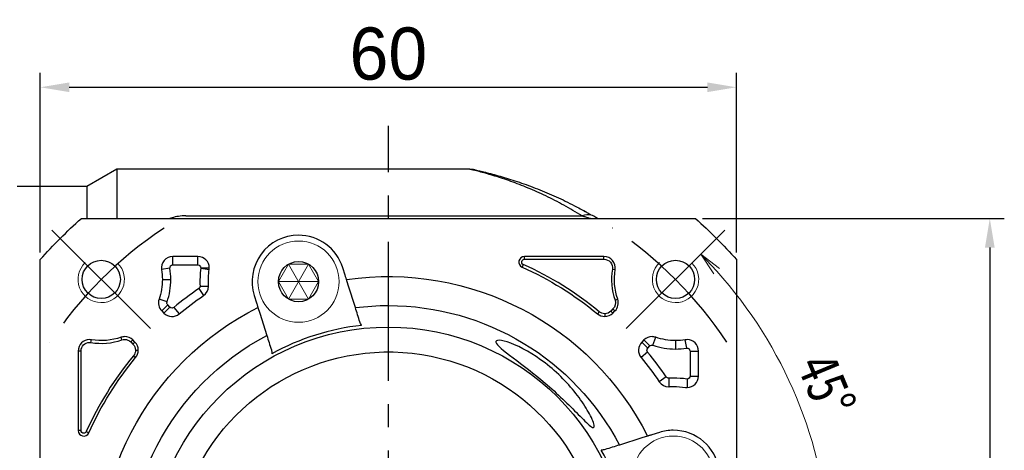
# Model space of a CAD drawing. Header units: millimetres. Extents: x 2421 to 2904, y 79 to 421.
# Tile 4 of 8: x 2470 to 2555, y 295 to 332. Entities that reach past the tile are written whole.
import ezdxf

# ---------------------------------------------------------------- set-up
doc = ezdxf.new("R2010")
doc.units = ezdxf.units.MM
doc.linetypes.add('点画线', pattern=[18, 12, -2, 2, -2])
doc.layers.add('6文字层', color=3, linetype='Continuous')
doc.layers.add('7中心线层', color=7, linetype='点画线')
for name, color, linetype, lineweight in [('尺寸线', 7, 'Continuous', 18), ('粗实线', 7, 'Continuous', 40), ('细实线', 211, 'Continuous', 18)]:
    doc.layers.add(name, color=color, linetype=linetype, lineweight=lineweight)
doc.styles.add('宋体', font='txt', dxfattribs={"width": 0.8})
doc.styles.add('工程字', font='txt')
doc.dimstyles.new('A水平标注', dxfattribs={"dimtxt": 3.5, "dimasz": 2, "dimexe": 1.5, "dimexo": 3, "dimgap": 1.1, "dimtad": 1, "dimtoh": 1, "dimdec": 1, "dimdsep": 46, "dimtxsty": '宋体', "dimblk": 'OPEN', "dimcen": 3, "dimclrd": 3, "dimclre": 3, "dimclrt": 6, "dimadec": 0, "dimazin": 0, "dimtm": 1e-09, "dimtfac": 1, "dimtdec": 1, "dimtix": 1, "dimtmove": 0, "dimatfit": 3, "dimldrblk": 'OPEN', "dimfxl": 1, "dimtfill": 1, "dimtfillclr": 256, "dimlwd": 13, "dimlwe": 13, "dimarcsym": 0})
doc.dimstyles.new('副本 ISO-25', dxfattribs={"dimtxt": 4.5, "dimasz": 2.5, "dimexe": 1.25, "dimexo": 0.625, "dimtad": 1, "dimtxsty": '工程字', "dimcen": 2.5, "dimdle": 5, "dimadec": 0, "dimazin": 0, "dimtfac": 1, "dimtmove": 0, "dimatfit": 3, "dimfxl": 1, "dimtolj": 1, "dimarcsym": 0})

# ---------------------------------------------------------------- blocks, each defined once
blk = doc.blocks.new('*D44')
at = {"layer": '6文字层', "color": 0, "lineweight": -2}
for p, q in [((2471.66, 312.388), (2471.66, 327.872)), ((2531.66, 312.388), (2531.66, 327.872)), ((2474.16, 326.622), (2529.16, 326.622))]:
    blk.add_line(p, q, dxfattribs=at)
at = {"layer": '6文字层', "color": 0}
for points in [[(2474.16, 327.038), (2474.16, 326.205), (2471.66, 326.622)], [(2529.16, 326.205), (2529.16, 327.038), (2531.66, 326.622)]]:
    blk.add_solid(points, dxfattribs=at)
at = {"layer": 'Defpoints', "color": 0}
for p in [(2531.66, 326.622), (2471.66, 311.763), (2531.66, 311.763)]:
    blk.add_point(p, dxfattribs=at)
at = {"layer": '6文字层', "color": 0, "insert": (2501.66, 329.497), "char_height": 4.5, "attachment_point": 5, "style": '工程字'}
blk.add_mtext('\\A1;60', dxfattribs=at)
blk = doc.blocks.new('*D46')
at = {"layer": 'Defpoints', "color": 0}
for p in [(2528.117, 315.306), (2528.117, 255.306), (2553.496, 255.306)]:
    blk.add_point(p, dxfattribs=at)
at = {"layer": '尺寸线', "color": 0, "lineweight": -2}
for p, q in [((2528.742, 315.306), (2554.746, 315.306)), ((2553.496, 312.806), (2553.496, 257.806)), ((2528.742, 255.306), (2554.746, 255.306))]:
    blk.add_line(p, q, dxfattribs=at)
at = {"layer": '尺寸线', "color": 0}
for points in [[(2553.912, 312.806), (2553.079, 312.806), (2553.496, 315.306)], [(2553.079, 257.806), (2553.912, 257.806), (2553.496, 255.306)]]:
    blk.add_solid(points, dxfattribs=at)
at = {"layer": '尺寸线', "color": 0, "insert": (2550.671, 285.306), "char_height": 4.5, "attachment_point": 5, "rotation": 90, "style": '工程字'}
blk.add_mtext('\\A1;60', dxfattribs=at)
blk = doc.blocks.new('_Open')
at = {"color": 0, "linetype": 'ByBlock', "lineweight": -2}
for p, q in [((-1, 0.167), (0, 0)), ((-1, -0.167), (0, 0)), ((0, 0), (-1, 0))]:
    blk.add_line(p, q, dxfattribs=at)
blk = doc.blocks.new('*D47')
at = {"color": 3, "lineweight": 13}
blk.add_line((2538.66, 285.306), (2541.23, 285.306), dxfattribs=at)
blk.add_arc((2501.66, 285.306), 38.07, 3.01036, 41.98964, dxfattribs=at)
at = {"layer": 'Defpoints', "color": 0}
for p in [(2530.651, 314.297), (2522.166, 305.812), (2454.873, 285.306), (2535.66, 285.306)]:
    blk.add_point(p, dxfattribs=at)
at = {"color": 3, "lineweight": 13, "xscale": 2, "yscale": 2, "zscale": 2}
for p, rotation in [((2528.58, 312.225), 133.4948193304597), ((2539.73, 285.306), 271.5051806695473)]:
    blk.add_blockref('_Open', p, dxfattribs=dict(at, rotation=rotation))
at = {"color": 6, "insert": (2539.411, 300.943), "char_height": 3.5, "attachment_point": 5, "rotation": 292.5, "style": '宋体', "bg_fill": 3, "box_fill_scale": 1.1, "bg_fill_color": 257, "bg_fill_transparency": 0}
blk.add_mtext('45%%d', dxfattribs=at)
at = {"layer": 'Defpoints', "color": 0}
blk.add_point((2537.345, 298.568), dxfattribs=at)

msp = doc.modelspace()

# ---------------------------------------------------------------- linework, layer by layer
for p, q in [((2484.1957, 315.5402), (2518.3488, 315.5402)), ((2483.0805, 311.306), (2483.0805, 312.0362)), ((2485.2483, 312.0362), (2483.0805, 312.0362)), ((2485.2483, 311.306), (2485.2483, 312.0362)), ((2520.2394, 312.0362), (2513.386, 312.0362)), ((2513.386, 311.7955), (2513.386, 312.0362)), ((2513.386, 311.7955), (2520.2394, 311.7955)), ((2520.2394, 311.7955), (2520.2394, 312.0362)), ((2482.8334, 311.0156), (2482.1127, 310.8986)), ((2483.0805, 311.306), (2485.2483, 311.306)), ((2485.4963, 311.0216), (2486.2197, 310.9222)), ((2485.4985, 311.0557), (2486.2288, 311.0557)), ((2513.2882, 311.3368), (2513.19, 311.117)), ((2520.9697, 310.9372), (2521.2072, 310.8986)), ((2482.1807, 310.0544), (2482.9109, 310.0544)), ((2485.3168, 309.2616), (2485.7283, 308.6584)), ((2485.4258, 309.4797), (2486.1552, 309.5127)), ((2485.426, 309.4683), (2486.1562, 309.4683)), ((2482.5876, 308.1114), (2481.8967, 308.3479)), ((2521.1955, 308.2699), (2521.4232, 308.3479)), ((2482.6474, 307.8534), (2482.1311, 307.3371)), ((2482.1311, 307.3371), (2482.3199, 307.1482)), ((2482.8362, 307.6645), (2482.3199, 307.1482)), ((2482.8362, 307.6645), (2482.6474, 307.8534)), ((2483.1728, 307.6486), (2483.6383, 307.0861)), ((2519.8351, 307.2715), (2519.6816, 307.0861)), ((2521.0186, 307.5072), (2520.8298, 307.3184)), ((2520.8298, 307.3184), (2521, 307.1482)), ((2521, 307.1482), (2521.1888, 307.3371)), ((2521.0186, 307.5072), (2521.1888, 307.3371)), ((2520.3067, 307.1017), (2520.3067, 306.861)), ((2476.0285, 304.6154), (2476.067, 304.853)), ((2478.6957, 304.8412), (2478.6178, 305.0689)), ((2479.4584, 304.6644), (2479.6286, 304.8346)), ((2479.4584, 304.6644), (2479.6473, 304.4755)), ((2479.8175, 304.6457), (2479.6286, 304.8346)), ((2523.6913, 304.8346), (2523.5025, 304.6457)), ((2524.2076, 304.3183), (2523.6913, 304.8346)), ((2524.4657, 304.3781), (2524.7021, 305.0689)), ((2526.4087, 304.7849), (2526.4087, 304.0548)), ((2527.3699, 304.1323), (2527.2529, 304.853)), ((2474.9295, 303.8852), (2474.9295, 297.0317)), ((2475.1702, 303.8852), (2474.9295, 303.8852)), ((2475.1702, 297.0317), (2475.1702, 303.8852)), ((2479.6473, 304.4755), (2479.8175, 304.6457)), ((2479.864, 303.9524), (2480.1046, 303.9524)), ((2524.0188, 304.1294), (2523.5025, 304.6457)), ((2524.0188, 304.1294), (2524.2076, 304.3183)), ((2527.6603, 303.8852), (2527.6603, 301.7173)), ((2527.6603, 303.8852), (2528.3904, 303.8852)), ((2528.3904, 301.7173), (2528.3904, 303.8852)), ((2479.6941, 303.4808), (2479.8796, 303.3274)), ((2524.0029, 303.7928), (2523.4403, 303.3274)), ((2525.6158, 301.6489), (2525.0126, 301.2374)), ((2525.8226, 301.5396), (2525.8226, 300.8094)), ((2527.41, 301.4672), (2527.41, 300.7369)), ((2527.6603, 301.7173), (2528.3904, 301.7173)), ((2475.1702, 297.0317), (2474.9295, 297.0317)), ((2475.6289, 296.9339), (2475.8487, 296.8358))]:
    msp.add_line(p, q)
msp.add_circle((2493.9168, 309.8639), 1.7321)
for centre, radius, start, end in [((2483.0805, 311.0557), 0.9805, 90, 189.218623), ((2485.2483, 311.0557), 0.9805, 0, 90), ((2513.386, 311.5557), 0.4805, 90, 245.929385), ((2520.2394, 311.0557), 0.9805, 350.781377, 90), ((2476.9112, 310.0544), 5.9997, 0, 9.218623), ((2493.9168, 309.8639), 8.4997, 172.17173, 182.59118), ((2485.2483, 311.0557), 0.9805, 352.17173, 0), ((2501.66, 285.3057), 28.5102, 50.39475, 65.929385), ((2526.4087, 310.0544), 5.5102, 170.781377, 198.896119), ((2476.9112, 310.0544), 5.9997, 341.103881, 0), ((2501.66, 285.3057), 28.9997, 124.302587, 129.60525), ((2485.1757, 309.4683), 0.9805, 304.302587, 0), ((2485.1757, 309.4683), 0.9805, 0, 2.59118), ((2482.8244, 308.0304), 0.9805, 161.103881, 225), ((2520.4955, 308.0304), 0.9805, 315, 18.896119), ((2483.0132, 307.8415), 0.9805, 225, 309.60525), ((2520.3067, 307.8415), 0.9805, 230.39475, 270), ((2520.3067, 307.8415), 0.9805, 270, 315), ((2475.91, 303.8852), 0.9805, 90, 180), ((2475.91, 303.8852), 0.9805, 80.781377, 90), ((2476.9112, 310.0544), 5.5102, 260.781377, 288.896119), ((2478.9353, 304.1413), 0.9805, 90, 108.896119), ((2478.9353, 304.1413), 0.9805, 45, 90), ((2524.3846, 304.1413), 0.9805, 90, 135), ((2524.3846, 304.1413), 0.9805, 71.103881, 90), ((2527.41, 303.8852), 0.9805, 90, 99.218623), ((2527.41, 303.8852), 0.9805, 0, 90), ((2479.1242, 303.9524), 0.9805, 0, 45), ((2479.1242, 303.9524), 0.9805, 320.39475, 0), ((2524.1958, 303.9524), 0.9805, 135, 219.60525), ((2526.4087, 310.0544), 5.9997, 251.103881, 270), ((2526.4087, 310.0544), 5.9997, 270, 279.218623), ((2501.66, 285.3057), 28.5102, 140.39475, 155.929385), ((2501.66, 285.3057), 28.9997, 34.302587, 39.60525), ((2526.2182, 293.0489), 8.4997, 90, 92.59118), ((2526.2182, 293.0489), 8.4997, 82.17173, 90), ((2527.41, 301.7173), 0.9805, 270, 0), ((2525.8226, 301.7899), 0.9805, 214.302587, 270), ((2525.8226, 301.7899), 0.9805, 270, 272.59118), ((2527.41, 301.7173), 0.9805, 262.17173, 270), ((2475.41, 297.0317), 0.4805, 180, 335.929385)]:
    msp.add_arc(centre, radius, start, end)
at = {"extrusion": (0, 0, -1)}
for centre, radius, start, end in [((-2520.2394, 311.0557), 0.7398, 90, 189.218623), ((-2476.9112, 310.0544), 5.2695, 170.781377, 180), ((-2493.9168, 309.8639), 7.7695, 357.40882, 7.82827), ((-2501.66, 285.3057), 28.2695, 114.070615, 129.60525), ((-2526.4087, 310.0544), 5.2695, 341.103881, 9.218623), ((-2476.9112, 310.0544), 5.2695, 180, 198.896119), ((-2501.66, 285.3057), 28.2695, 50.39475, 55.697413), ((-2520.4955, 308.0304), 0.7398, 161.103881, 225), ((-2520.3067, 307.8415), 0.7398, 270, 309.60525), ((-2520.3067, 307.8415), 0.7398, 225, 270), ((-2476.9112, 310.0544), 5.2695, 251.103881, 279.218623), ((-2478.9353, 304.1413), 0.7398, 71.103881, 90), ((-2478.9353, 304.1413), 0.7398, 90, 135), ((-2526.4087, 310.0544), 5.2695, 270, 288.896119), ((-2526.4087, 310.0544), 5.2695, 260.781377, 270), ((-2475.91, 303.8852), 0.7398, 0, 90), ((-2475.91, 303.8852), 0.7398, 90, 99.218623), ((-2479.1242, 303.9524), 0.7398, 135, 180), ((-2479.1242, 303.9524), 0.7398, 180, 219.60525), ((-2501.66, 285.3057), 28.2695, 24.070615, 39.60525), ((-2501.66, 285.3057), 28.2695, 140.39475, 145.697413), ((-2526.2182, 293.0489), 7.7695, 87.40882, 90), ((-2526.2182, 293.0489), 7.7695, 90, 97.82827)]:
    msp.add_arc(centre, radius, start, end, dxfattribs=at)
msp.add_ellipse((2518.3488, 313.7747), major_axis=(-1.0114, -1.7254), ratio=0.6888272, start_param=3.3165106, end_param=3.8466841)
for points, knots in [([(2518.3488, 315.5402), (2517.8294, 315.8518), (2516.7915, 316.4744), (2515.235, 317.2654), (2513.6975, 317.9522), (2512.2071, 318.5275), (2510.7978, 318.9927), (2509.7665, 319.2822), (2509.1249, 319.4446), (2508.785, 319.5259), (2508.6673, 319.5532), (2508.6628, 319.5545), (2508.6582, 319.5548)], [0, 0, 0, 0, 0.1323272, 0.264402, 0.3960277, 0.5274442, 0.659115, 0.7918025, 0.8579932, 0.9244531, 0.9912763, 1, 1, 1, 1]), ([(2484.1957, 315.5402), (2483.9851, 315.5402), (2483.7797, 315.5246), (2483.3784, 315.4654), (2483.1904, 315.4231), (2482.9475, 315.3521), (2482.8838, 315.3317), (2482.8215, 315.3101)], [0, 0, 0, 0, 0.4225202, 0.4225202, 0.8450404, 0.8450404, 1, 1, 1, 1]), ([(2518.3488, 315.5402), (2518.4522, 315.5098), (2518.6073, 315.4643), (2518.7936, 315.4076), (2518.9385, 315.3633), (2519.0277, 315.3357), (2519.062, 315.3251)], [0, 0, 0, 0, 0.366926, 0.5501014, 0.7344006, 1, 1, 1, 1]), ([(2519.0612, 315.3253), (2519.0656, 315.3239), (2519.1, 315.3133), (2519.1126, 315.3093), (2519.1242, 315.3057)], [0, 0, 0, 0, 0.078422, 1, 1, 1, 1]), ([(2513.2882, 311.3368), (2513.2449, 311.3684), (2513.1586, 311.4317), (2513.1367, 311.6089), (2513.229, 311.7617), (2513.3336, 311.7842), (2513.386, 311.7955)], [0, 0, 0, 0, 0.2504474, 0.5, 0.7495526, 1, 1, 1, 1]), ([(2485.2483, 311.306), (2485.3161, 311.2899), (2485.4509, 311.2577), (2485.4827, 311.1228), (2485.4985, 311.0557)], [0, 0, 0, 0, 0.5025738, 1, 1, 1, 1]), ([(2485.426, 309.4683), (2485.4206, 309.4272), (2485.4097, 309.3448), (2485.3478, 309.2893), (2485.3168, 309.2616)], [0, 0, 0, 0, 0.499116, 1, 1, 1, 1]), ([(2483.1728, 307.6486), (2483.1194, 307.6201), (2483.0057, 307.5594), (2482.895, 307.6281), (2482.8362, 307.6645)], [0, 0, 0, 0, 0.4696061, 1, 1, 1, 1]), ([(2515.16, 302.8582), (2514.1764, 303.6147), (2513.0668, 304.2391), (2511.3601, 304.878), (2510.8467, 304.8812), (2510.9875, 304.3883), (2511.5923, 303.9125), (2513.2234, 302.6824), (2514.2161, 301.9314), (2515.16, 301.126)], [0, 0, 0, 0, 0.25, 0.25, 0.5, 0.5, 0.75, 0.75, 1, 1, 1, 1]), ([(2524.0029, 303.7928), (2523.9732, 303.8505), (2523.9138, 303.9657), (2523.9838, 304.0749), (2524.0188, 304.1294)], [0, 0, 0, 0, 0.5, 1, 1, 1, 1]), ([(2515.16, 301.126), (2516.2226, 300.2192), (2517.211, 299.2504), (2518.4346, 298.0067), (2518.8119, 297.6168), (2519.3315, 297.2089), (2519.4486, 297.2438), (2519.3437, 297.7594), (2519.1547, 298.1797), (2518.653, 299.071), (2518.3314, 299.5589), (2517.2208, 301.017), (2516.2702, 302.0043), (2515.16, 302.8582)], [0, 0, 0, 0, 0.25, 0.25, 0.375, 0.375, 0.5, 0.5, 0.625, 0.625, 0.75, 0.75, 1, 1, 1, 1]), ([(2525.8226, 301.5396), (2525.7815, 301.5451), (2525.6991, 301.556), (2525.6436, 301.6179), (2525.6158, 301.6489)], [0, 0, 0, 0, 0.4991029, 1, 1, 1, 1]), ([(2527.6603, 301.7173), (2527.6441, 301.6496), (2527.6119, 301.5148), (2527.4771, 301.483), (2527.41, 301.4672)], [0, 0, 0, 0, 0.5025748, 1, 1, 1, 1]), ([(2475.6289, 296.9339), (2475.6024, 296.896), (2475.5507, 296.8217), (2475.3948, 296.778), (2475.2151, 296.85), (2475.1853, 296.9707), (2475.1702, 297.0317)], [0, 0, 0, 0, 0.2188245, 0.427987, 0.7104341, 1, 1, 1, 1])]:
    msp.add_open_spline(points, degree=3, knots=knots)
for points, degree in [([(2482.8334, 311.0156), (2482.8413, 311.0924), (2482.857, 311.2459), (2483.006, 311.286), (2483.0805, 311.306)], 3), ([(2485.4985, 311.0557), (2485.4985, 311.0443), (2485.4978, 311.0329), (2485.4963, 311.0216)], 3), ([(2485.4258, 309.4797), (2485.426, 309.4683)], 1), ([(2482.6474, 307.8534), (2482.6191, 307.8921), (2482.5624, 307.9696), (2482.5792, 308.0642), (2482.5876, 308.1114)], 3), ([(2524.2076, 304.3183), (2524.2464, 304.3466), (2524.3239, 304.4033), (2524.4184, 304.3865), (2524.4657, 304.3781)], 3), ([(2527.3699, 304.1323), (2527.4466, 304.1244), (2527.6001, 304.1087), (2527.6402, 303.9597), (2527.6603, 303.8852)], 3), ([(2525.8339, 301.5399), (2525.8226, 301.5396)], 1), ([(2527.41, 301.4672), (2527.3986, 301.4671), (2527.3872, 301.4679), (2527.3759, 301.4693)], 3)]:
    msp.add_open_spline(points, degree=degree)
at = {"layer": '7中心线层'}
for p, q in [((2501.66, 247.3057), (2501.66, 323.3057)), ((2481.1539, 305.8118), (2472.6686, 314.2971)), ((2522.1661, 305.8118), (2530.6513, 314.2971))]:
    msp.add_line(p, q, dxfattribs=at)
for start, end in [(123.521659, 146.478341), (33.521659, 56.478341)]:
    msp.add_arc((2501.66, 285.3057), 35, start, end, dxfattribs=at)
at = {"layer": '尺寸线', "color": 7}
for centre in [(2476.9112, 310.0544), (2526.4087, 310.0544)]:
    msp.add_arc(centre, 2, 133.387088, 45.024333, dxfattribs=at)
at = {"layer": '粗实线', "linetype": 'Continuous', "lineweight": 30}
for p, q in [((2478.258, 319.5557), (2475.6599, 318.0557)), ((2508.6747, 319.5557), (2478.258, 319.5557)), ((2478.258, 319.5557), (2478.258, 315.3061)), ((2475.6599, 318.0557), (2469.6599, 318.0557)), ((2475.6599, 318.0557), (2475.6599, 315.3057)), ((2475.2024, 315.3057), (2528.1175, 315.3057)), ((2475.2024, 315.3057), (2528.1175, 315.3057)), ((2471.66, 284.6484), (2471.66, 311.7632)), ((2471.66, 284.6484), (2471.66, 311.7632)), ((2531.66, 311.7632), (2531.66, 280.1402)), ((2531.66, 311.7632), (2531.66, 280.1402)), ((2497.9322, 310.4307), (2497.7317, 311.0667)), ((2498.2064, 309.5611), (2498.054, 310.0443)), ((2498.8167, 307.6253), (2498.2064, 309.5611)), ((2490.1019, 308.6611), (2490.3025, 308.025)), ((2490.4243, 307.6386), (2490.5767, 307.1554)), ((2490.5767, 307.1554), (2491.187, 305.2197)), ((2523.5097, 296.389), (2521.5739, 295.7787)), ((2523.9929, 296.5414), (2523.5097, 296.389)), ((2525.0153, 296.8637), (2524.3793, 296.6632))]:
    msp.add_line(p, q, dxfattribs=at)
at = {"layer": '粗实线', "color": 0, "lineweight": 30}
for centre in [(2476.9112, 310.0544), (2526.4087, 310.0544)]:
    msp.add_circle(centre, 1.65, dxfattribs=at)
at = {"layer": '粗实线', "linetype": 'Continuous', "lineweight": 30, "extrusion": (0, 0, -1)}
for radius, start, end in [(40, 41.409622, 48.590378), (40, 41.409622, 48.590378), (40, 131.409622, 138.590378), (40, 131.409622, 138.590378), (25, 81.706896, 153.293104), (25, 351.706896, 63.293104), (22.5, 82.740348, 90), (22.5, 90, 152.259652), (20.6414, 270, 90), (20.6414, 90, 270), (22.5, 352.740348, 62.259652), (18.5, 19.791512, 178.141433)]:
    msp.add_arc((-2501.66, 285.3057), radius, start, end, dxfattribs=at)
at = {"layer": '粗实线', "linetype": 'Continuous', "lineweight": 30}
for centre, radius, start, end in [((2493.9168, 309.8639), 4, 90, 197.5), ((2493.9168, 309.8639), 4, 17.5, 90), ((2501.66, 285.3057), 20.9162, 96.317702, 118.682298), ((2526.2182, 293.0489), 4, 90, 107.5), ((2526.2182, 293.0489), 4, 287.500017, 90), ((2501.66, 285.3057), 20.9162, 6.317702, 28.682298)]:
    msp.add_arc(centre, radius, start, end, dxfattribs=at)
for centre, major_axis, ratio, start_param, end_param in [((2508.7169, 317.5423), (0.4277, 1.9537), 0.9910457, 0.122289, 0.2173971), ((2508.7169, 317.5423), (0.4277, 1.9537), 0.9910457, 0, 0.0754095), ((2518.3488, 313.7747), (-1.0114, -1.7254), 0.6888272, 3.1415927, 3.3165103)]:
    msp.add_ellipse(centre, major_axis=major_axis, ratio=ratio, start_param=start_param, end_param=end_param, dxfattribs=at)
for points, degree in [([(2508.9974, 319.5225), (2508.8159, 319.557), (2508.8104, 319.5446)], 2), ([(2519.138, 315.595), (2518.5449, 315.9633)], 1), ([(2499.2052, 306.3934), (2499.0755, 306.8045), (2498.9461, 307.2151), (2498.8167, 307.6253)], 3), ([(2499.3583, 306.0948), (2499.2857, 306.1918), (2499.2372, 306.2916), (2499.2052, 306.3934)], 3), ([(2491.187, 305.2197), (2491.3163, 304.8094), (2491.4458, 304.3988), (2491.5754, 303.9877)], 3), ([(2491.5754, 303.9877), (2491.6075, 303.886), (2491.625, 303.7764), (2491.6212, 303.6553)], 3), ([(2520.342, 295.3902), (2520.2402, 295.3582), (2520.1307, 295.3406), (2520.0096, 295.3445)], 3), ([(2521.5739, 295.7787), (2521.1637, 295.6493), (2520.7531, 295.5199), (2520.342, 295.3902)], 3)]:
    msp.add_open_spline(points, degree=degree, dxfattribs=at)
for points, knots in [([(2509.1446, 319.4961), (2509.1086, 319.5039), (2509.0365, 319.5196), (2509.2366, 319.4762), (2509.6204, 319.3895), (2510.3311, 319.2186), (2511.2227, 318.9805), (2512.1935, 318.686), (2513.2001, 318.3561), (2514.5058, 317.8785), (2516.1049, 317.2007), (2517.4951, 316.5341), (2518.3432, 316.0705), (2518.6603, 315.8938)], [0, 0, 0, 0, 0.0663768, 0.1327871, 0.1992303, 0.2653755, 0.3980578, 0.463951, 0.5296956, 0.6610878, 0.7927036, 0.9224406, 1, 1, 1, 1]), ([(2519.6877, 315.3057), (2519.6867, 315.3063), (2519.6857, 315.3069), (2519.5861, 315.3668), (2519.4773, 315.4314), (2519.3603, 315.5001)], [0.15429395, 0.15429395, 0.15429395, 0.15429395, 0.16265421, 0.16265421, 1, 1, 1, 1]), ([(2498.0543, 310.0436), (2498.0529, 310.0479), (2498.0515, 310.0523), (2498.0429, 310.0797), (2498.0362, 310.1008), (2498.0196, 310.1536), (2498.0093, 310.1862), (2497.9865, 310.2585), (2497.9736, 310.2993), (2497.9512, 310.3704), (2497.9417, 310.4007), (2497.9322, 310.4307)], [0, 0, 0, 0, 0.2115356, 0.2115356, 0.4229944, 0.4229944, 0.6356664, 0.6356664, 0.8509644, 0.8509644, 1, 1, 1, 1]), ([(2490.3025, 308.025), (2490.3162, 307.9814), (2490.3302, 307.9371), (2490.3562, 307.8547), (2490.3686, 307.8154), (2490.39, 307.7475), (2490.3993, 307.7178), (2490.4136, 307.6725), (2490.4188, 307.656), (2490.4216, 307.6472), (2490.423, 307.6428), (2490.4244, 307.6384)], [0, 0, 0, 0, 0.2183987, 0.2183987, 0.4368728, 0.4368728, 0.6541149, 0.6541149, 0.8686839, 0.8686839, 1, 1, 1, 1]), ([(2524.3793, 296.6632), (2524.3356, 296.6494), (2524.2914, 296.6355), (2524.2089, 296.6095), (2524.1696, 296.5971), (2524.1017, 296.5757), (2524.0721, 296.5663), (2524.0268, 296.5521), (2524.0103, 296.5469), (2524.0015, 296.5441), (2523.9971, 296.5427), (2523.9927, 296.5413)], [0, 0, 0, 0, 0.2183987, 0.2183987, 0.4368728, 0.4368728, 0.6541149, 0.6541149, 0.8686839, 0.8686839, 1, 1, 1, 1])]:
    msp.add_open_spline(points, degree=3, knots=knots, dxfattribs=at)
at = {"layer": '细实线', "color": 0}
for p, q in [((2494.7828, 311.3639), (2493.0508, 308.3639)), ((2494.7828, 308.3639), (2493.0508, 311.3639)), ((2495.6488, 309.8639), (2492.1847, 309.8639))]:
    msp.add_line(p, q, dxfattribs=at)
msp.add_lwpolyline([(2492.1847, 309.8639), (2493.0508, 308.3639), (2494.7828, 308.3639), (2495.6488, 309.8639), (2494.7828, 311.3639), (2493.0508, 311.3639)], close=True, dxfattribs=at)
for centre in [(2493.9168, 309.8639), (2526.2182, 293.0489)]:
    msp.add_circle(centre, 3.5, dxfattribs=at)

# ---------------------------------------------------------------- dimensions: what is measured, and where the dimension line sits
at = {"layer": '6文字层'}
dim = msp.add_linear_dim(base=(2531.66, 326.6216), p1=(2471.66, 311.7632), p2=(2531.66, 311.7632), dimstyle='副本 ISO-25', override={"dimtxsty": '工程字'}, dxfattribs=at)
dim.commit()
dim.dimension.update_dxf_attribs({"geometry": '*D44', "text_midpoint": (2501.66, 326.6216), "dimtype": 160})
at = {"layer": '尺寸线'}
dim = msp.add_linear_dim(base=(2553.4957, 255.3057), p1=(2528.1175, 315.3057), p2=(2528.1175, 255.3057), angle=90, dimstyle='副本 ISO-25', dxfattribs=at)
dim.commit()
dim.dimension.update_dxf_attribs({"geometry": '*D46', "text_midpoint": (2550.671, 285.3057)})

# ---------------------------------------------------------------- next in the draw order: dimensions: what is measured, and where the dimension line sits
dim = msp.add_angular_dim_2l(base=(2537.3454, 298.5677), line1=((2535.66, 285.3057), (2454.8726, 285.3057)), line2=((2522.1661, 305.8118), (2530.6513, 314.2971)), dimstyle='A水平标注')
dim.commit()
dim.dimension.update_dxf_attribs({"geometry": '*D47', "text_midpoint": (2539.411, 300.9427)})

doc.saveas('drawing.dxf')
